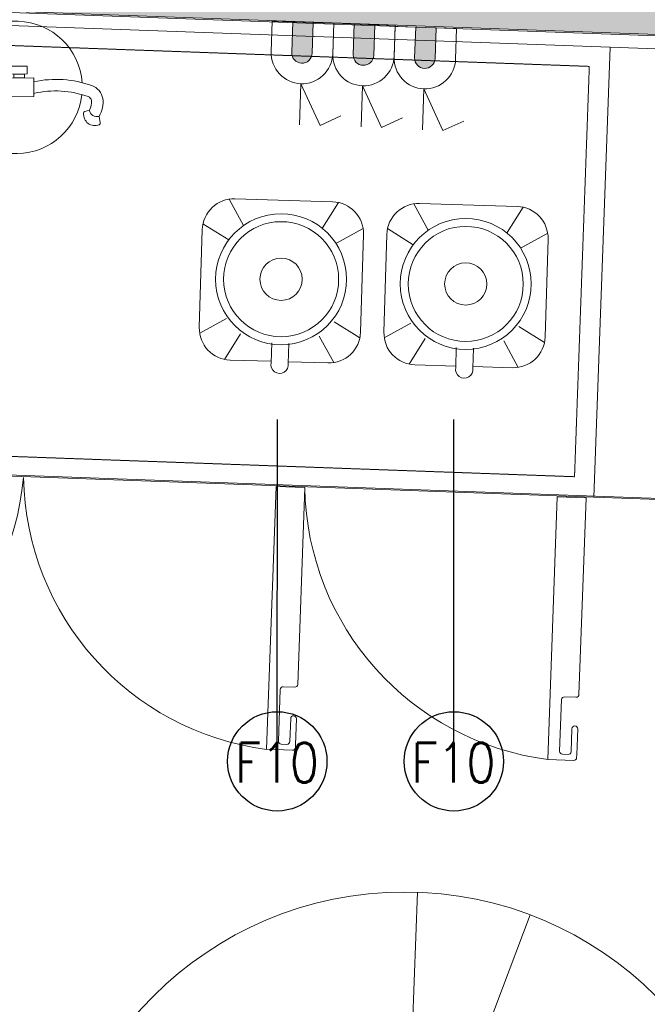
# Model space of a CAD drawing. Header units: millimetres. Extents: x 256680 to 410391, y -77299 to -22623.
# Tile 178 of 202: x 369416 to 370364, y -27449 to -25962. Entities that reach past the tile are written whole.
import ezdxf
from ezdxf.lldxf.tags import DXFTag

# ---------------------------------------------------------------- set-up
doc = ezdxf.new("R2010")
doc.units = ezdxf.units.MM
doc.header["$LTSCALE"] = 2.5
doc.linetypes.add('DASHED', pattern=[19.05, 12.7, -6.35])
for name, color, linetype, lineweight in [('CKD-Electrical Point', 7, 'Continuous', 25), ('Electrical', 1, 'Continuous', 5), ('ELEVATION 1', 143, 'Continuous', 18), ('ELEVATION 3', 23, 'Continuous', 13), ('ELEVATION 4', 157, 'Continuous', 9), ('FURNITURES', 30, 'Continuous', 15), ('HATCH LIGHT', 250, 'Continuous', 0), ('HATCH MEDIUM', 251, 'Continuous', 5), ('K Equipment', 30, 'Continuous', 9), ('K Equipment UC', 251, 'Continuous', 5), ('ROOM TEXT', 7, 'Continuous', 5)]:
    doc.layers.add(name, color=color, linetype=linetype, lineweight=lineweight)
doc.styles.add('MTEXT', font='romans.shx', dxfattribs={"width": 0.85})
doc.styles.get("Standard").update_dxf_attribs({"font": 'GOTHIC.TTF'})
tags = doc.linetypes.add('DOT2', pattern=[3.175, 0, -3.175]).pattern_tags.tags
tags[6:7] = [DXFTag(74, 4), DXFTag(75, 0), DXFTag(340, '0'), DXFTag(46, 1.0), DXFTag(50, 0.0), DXFTag(44, 0.0), DXFTag(45, 0.0)]
tags[4:5] = [DXFTag(74, 4), DXFTag(75, 0), DXFTag(340, '0'), DXFTag(46, 1.0), DXFTag(50, 0.0), DXFTag(44, 0.0), DXFTag(45, 0.0)]
doc.dimstyles.new('AJKD_30', dxfattribs={"dimscale": 30, "dimtxt": 2, "dimasz": 1, "dimexe": 0.8, "dimexo": 0.8, "dimgap": 0.5, "dimtad": 1, "dimdec": 0, "dimzin": 0, "dimdsep": 46, "dimtxsty": 'Standard', "dimblk": 'ARCHTICK', "dimcen": 0.125, "dimclrd": 251, "dimclre": 251, "dimclrt": 42, "dimadec": 0, "dimazin": 0, "dimtfac": 1, "dimtdec": 0, "dimtix": 1, "dimtmove": 0, "dimatfit": 3, "dimfxl": 1, "dimtolj": 1, "dimtzin": 0, "dimarcsym": 1})

# ---------------------------------------------------------------- blocks, each defined once
blk = doc.blocks.new('SDADFGSDF')
for p, q in [((68993, 13820), (68993, 13120)), ((70290.6, 13800), (70290.6, 13120))]:
    blk.add_line(p, q)
for points in [[(70793, 13120), (70793, 13820), (68993, 13820), (68993, 13120)], [(70793, 13800), (70793, 13820), (68993, 13820), (68993, 13800)]]:
    blk.add_lwpolyline(points, close=True)
at = {"linetype": 'DASHED', "ltscale": 0.03}
blk.add_lwpolyline([(70260.4, 13770), (70260.4, 13150), (69023.1, 13150), (69023.1, 13770)], close=True, dxfattribs=at)
for points in [[(69016.8, 12730.5, -0.414214), (69012.5, 12734.9), (69012.5, 12769.6, 0.414214), (69008.2, 12773.9), (69008.2, 12773.9, 0.414214), (69003.8, 12769.6), (69003.8, 12730.5), (69003.8, 12726.2, 0.414214), (69008.2, 12721.9), (69047.2, 12721.9), (69047.2, 13118.8), (69003.8, 13118.8), (69003.8, 12821.6, 0.414214), (69008.2, 12817.3), (69025.5, 12817.3, -0.414214), (69029.8, 12812.9), (69029.8, 12734.9, -0.414214), (69025.5, 12730.5), (69016.8, 12730.5)], [(69840.9, 12730.5, 0.414214), (69845.2, 12734.9), (69845.2, 12769.6, -0.414214), (69849.5, 12773.9), (69849.5, 12773.9, -0.414214), (69853.9, 12769.6), (69853.9, 12730.5), (69853.9, 12726.2, -0.414214), (69849.5, 12721.9), (69810.5, 12721.9), (69810.5, 13118.8), (69853.9, 13118.8), (69853.9, 12821.6, -0.414214), (69849.5, 12817.3), (69832.2, 12817.3, 0.414214), (69827.9, 12812.9), (69827.9, 12734.9, 0.414214), (69832.2, 12730.5), (69840.9, 12730.5)], [(70265.9, 12730.5, 0.414214), (70270.2, 12734.9), (70270.2, 12769.6, -0.414214), (70274.6, 12773.9), (70274.6, 12773.9, -0.414214), (70278.9, 12769.6), (70278.9, 12730.5), (70278.9, 12726.2, -0.414214), (70274.6, 12721.9), (70235.5, 12721.9), (70235.5, 13118.8), (70278.9, 13118.8), (70278.9, 12821.6, -0.414214), (70274.6, 12817.3), (70257.2, 12817.3, 0.414214), (70252.9, 12812.9), (70252.9, 12734.9, 0.414214), (70257.2, 12730.5), (70265.9, 12730.5)]]:
    blk.add_lwpolyline(points, format="xyb")
at = {"linetype": 'DOT2', "ltscale": 0.05}
for centre, start, end in [((69008.1, 13141.3), 275.3193, 356.9359), ((69849.6, 13141.3), 183.0641, 264.6807), ((70274.6, 13141.3), 183.0641, 264.6807)]:
    blk.add_arc(centre, 421.3, start, end, dxfattribs=at)
blk = doc.blocks.new('BLENDOR')
at = {"layer": 'K Equipment', "color": 6}
for p, q in [((35, 300), (58.2, 260.5)), ((43.8, 300.8), (191.4, 300.8)), ((200.1, 300), (176.9, 260.5)), ((-4.2, 105.2), (-4.2, 252.8)), ((-3.4, 261.6), (35.7, 238.6)), ((238.6, 261.6), (199.4, 238.6)), ((239.4, 252.8), (239.4, 192.9)), ((211.6, 192.9), (241.8, 192.9)), ((211.6, 167.1), (241.8, 167.1)), ((239.4, 167.1), (239.4, 105.2)), ((-3.4, 96.5), (35.7, 119.5)), ((238.6, 96.5), (199.4, 119.5)), ((35, 58), (58.2, 97.6)), ((200.1, 58), (176.9, 97.6)), ((191.4, 57.2), (43.8, 57.2))]:
    blk.add_line(p, q, dxfattribs=at)
for radius in [98.9, 86.9, 31.9]:
    blk.add_circle((115.1, 178.5), radius, dxfattribs=at)
for centre, radius, start, end in [((43.8, 252.8), 48, 90, 180), ((191.4, 252.8), 48, 0, 90), ((244.2, 180), 13.1, 259.5146, 100.4854), ((43.8, 105.2), 48, 180, 270), ((191.4, 105.2), 48, 270, 0)]:
    blk.add_arc(centre, radius, start, end, dxfattribs=at)
blk = doc.blocks.new('t')
for p, q in [((119721.4, -21429.1), (119721.4, -20655.6)), ((119721.4, -21429.1), (120009.1, -20711.1)), ((119721.4, -21429.1), (120195.6, -20818)), ((119721.4, -21429.1), (120383.6, -21029.3)), ((118947.9, -21429.1), (120494.9, -21429.1)), ((119721.4, -21429.1), (118988.2, -21675.7)), ((119721.4, -21429.1), (119433.7, -22147.2)), ((119721.4, -21429.1), (119586.6, -22190.8)), ((119721.4, -21429.1), (120200.7, -22036.3))]:
    blk.add_line(p, q)
blk.add_circle((119721.4, -21429.1), 773.5)
blk = doc.blocks.new('_ArchTick')
at = {"color": 0, "linetype": 'ByBlock', "const_width": 0.15}
blk.add_lwpolyline([(-0.5, -0.5), (0.5, 0.5)], dxfattribs=at)
blk = doc.blocks.new('fe')
at = {"color": 1}
for p, q in [((-120.2, 44.7), (-121.9, 54.2)), ((-105.6, 35.2), (-98.9, 37.2))]:
    blk.add_line(p, q, dxfattribs=at)
for points in [[(-22.1, 14.2), (128.9, 14.2), (128.9, -14.2), (-22.1, -14.2)], [(128.9, 13.2), (138.3, 13.2), (138.3, -13.2), (128.9, -13.2)], [(-8.1, -14.2), (8.1, -14.2), (8.1, -20.1), (-8.1, -20.1)], [(-12, -20.1), (12, -20.1), (12, -32.1), (-12, -32.1)]]:
    blk.add_lwpolyline(points, close=True, dxfattribs=at)
for centre, radius, start, end in [((4.8, 0), 100, 8.1407, 173.3121), ((-87.8, 23.6), 38.6, 146.9735, 188.4436), ((-119.1, 54.8), 2.9, 111.4978, 190.4916), ((-113.9, 41.5), 17.1, 353.9087, 111.4978), ((-117.3, 33.1), 12, 10.1624, 103.7845), ((-87.8, 23.6), 21.2, 146.9735, 188.4436), ((-99.7, 40), 2.9, 286.9384, 353.9087), ((-101.6, 21.6), 24.7, 188.4436, 251.142), ((-101.6, 21.6), 7.24, 188.4436, 251.142), ((-53.4, 152.4), 146.6, 249.8567, 282.3504), ((-54.1, 150), 161.6, 249.9338, 281.4511), ((4.8, 0), 100, 183.6164, 351.8593)]:
    blk.add_arc(centre, radius, start, end, dxfattribs=at)
blk = doc.blocks.new('A$C41F15E28')
at = {"layer": 'Electrical'}
blk.add_hatch(color=7, dxfattribs=at).paths.add_polyline_path([(15.5, 0), (-15.5, 0), (-15.5, -46.4, 0.414214), (0, -61.9, 0.414214), (15.5, -46.4)])
at = {"layer": 'Electrical', "color": 7}
for p, q in [((0, -92.9), (-31, -154.8)), ((0, -92.9), (0, -154.8)), ((-31, -154.8), (-61.9, -139.3))]:
    blk.add_line(p, q, dxfattribs=at)
blk.add_lwpolyline([(-46.4, 0), (46.4, 0), (46.4, -46.4, -0.414214), (0, -92.9), (0, -92.9, -0.414214), (-46.4, -46.4), (-46.4, 0)], format="xyb", dxfattribs=at)
blk.add_lwpolyline([(-15.5, 0), (15.5, 0), (15.5, -46.4, -0.414214), (0, -61.9, -0.414214), (-15.5, -46.4)], format="xyb", close=True, dxfattribs=at)

msp = doc.modelspace()

# ---------------------------------------------------------------- hatches: boundary and pattern name
at = {"layer": 'HATCH LIGHT', "true_color": 0x636466}
h = msp.add_hatch(dxfattribs=at)
h.set_pattern_fill('ANSI32', color=251, scale=6)
h.set_pattern_definition([(45, (300231.21, -46725.026), (-40.411153, 40.411153), []), (45, (300258.15, -46725.026), (-40.411153, 40.411153), [])])
h.paths.add_polyline_path([(377374.1, -32590), (377180.1, -32638.8), (377361.6, -33359.7), (364809, -33359.6, -0.000263), (364794.5, -33559.6), (377618.3, -33559.7)])
h.paths.add_polyline_path([(365222.9, -25157.1), (365022.9, -25157.1, -0.011972), (364541.6, -34256), (364742.2, -34256, 0.01196)])
h.paths.add_polyline_path([(365206.6, -25697.6), (374885.5, -26046.6, 0.003501), (375379.6, -26800.6), (375547.2, -26691.5), (374997.1, -25850.5), (365212.8, -25497.7, -0.000262)])
h = msp.add_hatch(dxfattribs=at)
h.set_pattern_fill('ANSI36', color=251, scale=7)
h.set_pattern_definition([(45, (300231.21, -46725.026), (11.786586, 43.2174826), [55.5625, -11.1125, 0, -11.1125])])
h.paths.add_polyline_path([(371331.6, -26789), (372271, -26822.8), (372298.7, -26053.4), (374829.8, -26144.6), (375296.3, -26856), (375379.6, -26800.6, -0.003501), (374885.5, -26046.6), (371832.6, -25936.7, -0.403697), (372218.2, -26336.4, -1), (371418.2, -26336.4, -0.424809), (371832.6, -25936.7), (368000.1, -25798.4), (367996.5, -25898.3), (371359.3, -26019.5)])

# ---------------------------------------------------------------- linework, layer by layer
at = {"layer": 'ELEVATION 1'}
msp.add_lwpolyline([(375379.6, -26800.6), (375296.3, -26856), (374829.8, -26144.6), (372298.7, -26053.4), (372271, -26822.8), (371331.6, -26789), (371359.3, -26019.5), (367996.5, -25898.3)], dxfattribs=at)
at = {"layer": 'FURNITURES'}
msp.add_line((371334.1, -26719), (368970.6, -26633.8), dxfattribs=at)

# ---------------------------------------------------------------- block references
at = {"layer": 'CKD-Electrical Point', "color": 2, "lineweight": 50, "xscale": -1, "rotation": 358.0406714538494}
for p in [(369844.2, -25965.7), (369937.1, -25968.8), (370029.8, -25973.5)]:
    msp.add_blockref('A$C41F15E28', p, dxfattribs=at)
at = {"layer": 'ELEVATION 3', "rotation": 180.4202872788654}
msp.add_blockref('fe', (369415.7, -26064), dxfattribs=at)
at = {"layer": 'HATCH MEDIUM', "xscale": -0.6936824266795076, "yscale": 0.6936824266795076, "zscale": 0.6936824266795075, "rotation": 87.935187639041}
msp.add_blockref('t', (358134.6, 55714.7), dxfattribs=at)
at = {"layer": 'K Equipment', "rotation": 268.2983913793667}
for p in [(369636.1, -26233.4), (369914.9, -26240.5)]:
    msp.add_blockref('BLENDOR', p, dxfattribs=at)
at = {"layer": 'K Equipment UC', "rotation": 357.9351876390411}
msp.add_blockref('SDADFGSDF', (299565.6, -37261.9), dxfattribs=at)

# ---------------------------------------------------------------- texts
at = {"layer": 'ROOM TEXT', "char_height": 60, "attachment_point": 1, "style": 'MTEXT'}
for insert in [(369719.3, -27053.7, 0.2), (369985.9, -27053.7, 0.2)]:
    msp.add_mtext_dynamic_manual_height_columns('\\A1;\\pxqc;F10', width=170.917, gutter_width=1.8, heights=[0], dxfattribs=dict(at, insert=insert))

# ---------------------------------------------------------------- leaders
at = {"layer": 'ELEVATION 4'}
for points in [[(369805.3, -27081.7), (369805.4, -26565.7)], [(370072, -27081.7), (370072.1, -26565.7)]]:
    msp.add_leader(points, dimstyle='AJKD_30', override={"dimasz": 5, "dimgap": 0.5, "dimtad": 0, "dimldrblk": 'DotBlank', "dimfxl": 0.18, "dimfxlon": 1, "dimarcsym": 2}, dxfattribs=at)

doc.saveas('drawing.dxf')
